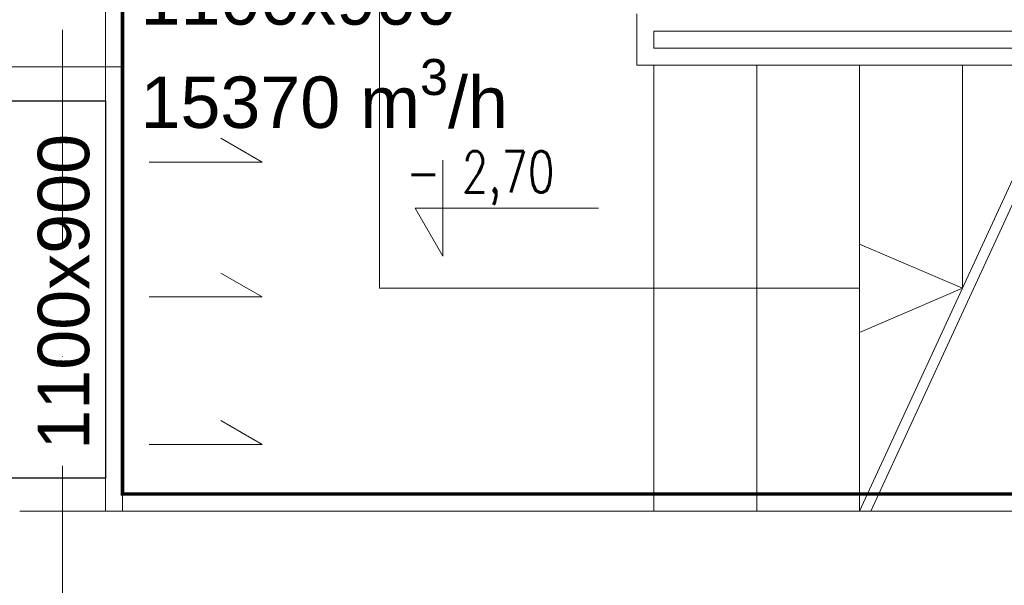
# Model space of a CAD drawing. Header units: millimetres. Extents: x -82287 to 177822, y -399756 to 0.
# Tile 178 of 228: x 52042 to 52329, y -195195 to -195030. Entities that reach past the tile are written whole.
import ezdxf
from ezdxf.enums import TextEntityAlignment as Align

# ---------------------------------------------------------------- set-up
doc = ezdxf.new("R2010")
doc.units = ezdxf.units.MM
doc.header["$MEASUREMENT"] = 0
for name, pattern in [('SUŁOSZOWA - PB 21 03$0$2_3', [1, 0.5, -0.5]), ('SUŁOSZOWA - PB 21 03$0$CACHE', [9.525, 6.35, -3.175]), ('SUŁOSZOWA - PB 21 03$0$DASHDOT', [25.4, 12.7, -6.35, 0, -6.35])]:
    doc.linetypes.add(name, pattern=pattern)
for name, color, linetype, lineweight in [('FL_WENTYLACJA', 7, 'Continuous', 50), ('SUŁOSZOWA - PB 21 03$0$!! 0_ Istn-sciany', 251, 'Continuous', 0), ('SUŁOSZOWA - PB 21 03$0$!! 0_ Istn-widok', 251, 'Continuous', 0), ('SUŁOSZOWA - PB 21 03$0$!! 0_ Opis', 251, 'Continuous', 0), ('SUŁOSZOWA - PB 21 03$0$!! 0_Opis_pom', 251, 'Continuous', 0), ('SUŁOSZOWA - PB 21 03$0$!! 0_Osie', 251, 'SUŁOSZOWA - PB 21 03$0$DASHDOT', 0), ('SUŁOSZOWA - PB 21 03$0$!! 0_Widok', 251, 'Continuous', 0), ('SUŁOSZOWA - PB 21 03$0$!! 1  WYDZIELENIE PPOŻ', 251, 'Continuous', 0), ('SUŁOSZOWA - PB 21 03$0$!! 1_OPIS POM NOWE', 251, 'Continuous', 0), ('SUŁOSZOWA - PB 21 03$0$!! 1_PROJ przerywana', 251, 'SUŁOSZOWA - PB 21 03$0$CACHE', 0), ('SUŁOSZOWA - PB 21 03$0$0-osie-liniA', 251, 'SUŁOSZOWA - PB 21 03$0$DASHDOT', 0)]:
    doc.layers.add(name, color=color, linetype=linetype, lineweight=lineweight)
doc.layers.add('FL_XREF', color=252, linetype='Continuous')
doc.styles.get("Standard").update_dxf_attribs({"font": 'arial.ttf'})
doc.styles.add('SUŁOSZOWA - PB 21 03$0$ARIAL', font='tahoma.ttf')
doc.styles.add('SUŁOSZOWA - PB 21 03$0$SIMPLEX', font='simplex.shx', dxfattribs={"width": 0.77})

# ---------------------------------------------------------------- blocks, each defined once
blk = doc.blocks.new('SUŁOSZOWA - PB 21 03$0$BLOK OSI')
at = {"layer": 'SUŁOSZOWA - PB 21 03$0$0-osie-liniA', "ltscale": 5}
blk.add_lwpolyline([(51992.21, -199661.23), (51992.21, -193642.41)], dxfattribs=at)
blk = doc.blocks.new('SUŁOSZOWA - PB 21 03')
at = {"layer": 'SUŁOSZOWA - PB 21 03$0$!! 0_ Istn-sciany'}
for points in [[(52004.71142, -194951.5883), (52004.71142, -195226.5883)], [(52004.71142, -195226.5883), (52292.71142, -195226.5883)]]:
    blk.add_lwpolyline(points, dxfattribs=at)
at = {"layer": 'SUŁOSZOWA - PB 21 03$0$!! 0_ Istn-widok'}
for points in [[(52084.71142, -195016.5883), (52084.71142, -195161.5883)], [(52159.71142, -195081.5883), (52159.71142, -195096.5883)], [(52164.71142, -195086.5883), (52292.63092, -195086.5883)], [(52164.71142, -195086.5883), (52164.71142, -195091.5883)], [(52224.71142, -195226.5883), (52289.32681, -195086.5883)], [(52228.01554, -195226.5883), (52292.63092, -195086.5883)], [(52164.71142, -195091.5883), (52287.01912, -195091.5883)], [(52159.71142, -195096.5883), (52284.71142, -195096.5883)], [(52164.71142, -195096.5883), (52164.71142, -195226.5883)], [(52194.71142, -195096.5883), (52194.71142, -195226.5883)], [(52224.71142, -195096.5883), (52224.71142, -195226.5883)], [(52254.71142, -195096.5883), (52254.71142, -195161.5883)], [(52084.71142, -195161.5883), (52224.71142, -195161.5883)]]:
    blk.add_lwpolyline(points, dxfattribs=at)
at = {"layer": 'SUŁOSZOWA - PB 21 03$0$!! 0_ Opis'}
for points in [[(52103.15247, -195124.21866), (52103.15247, -195152.22042)], [(52103.15247, -195152.22042), (52095.06906, -195138.21954)], [(52095.06906, -195138.21954), (52148.50326, -195138.21954)]]:
    blk.add_lwpolyline(points, dxfattribs=at)
at = {"layer": 'SUŁOSZOWA - PB 21 03$0$!! 0_Widok'}
for points in [[(52254.71142, -195161.5883), (52224.71142, -195148.70439)], [(52254.71142, -195161.5883), (52224.71142, -195174.47222)]]:
    blk.add_lwpolyline(points, dxfattribs=at)
at = {"layer": 'SUŁOSZOWA - PB 21 03$0$!! 1  WYDZIELENIE PPOŻ', "color": 20, "linetype": 'SUŁOSZOWA - PB 21 03$0$2_3', "ltscale": 10, "true_color": 0xf65c09, "const_width": 1}
blk.add_lwpolyline([(52529.71142, -195221.5883), (52009.71142, -195221.5883), (52009.71142, -194956.5883), (52529.71142, -194956.5883)], close=True, dxfattribs=at)
at = {"layer": 'SUŁOSZOWA - PB 21 03$0$!! 1_PROJ przerywana'}
for points in [[(51979.71142, -195096.98953), (52004.71142, -195096.98953)], [(52004.71142, -195226.5883), (51979.71142, -195226.5883)]]:
    blk.add_lwpolyline(points, dxfattribs=at)
at = {"layer": 'SUŁOSZOWA - PB 21 03$0$!! 0_Osie'}
blk.add_blockref('SUŁOSZOWA - PB 21 03$0$BLOK OSI', (0, 63), dxfattribs=at)
at = {"layer": 'SUŁOSZOWA - PB 21 03$0$!! 0_ Opis', "style": 'SUŁOSZOWA - PB 21 03$0$SIMPLEX', "width": 0.75}
blk.add_text('- 2,70', height=12, dxfattribs=at).set_placement((52092.46502, -195133.64142))
at = {"layer": 'SUŁOSZOWA - PB 21 03$0$!! 0_Opis_pom', "ltscale": 0.7, "style": 'SUŁOSZOWA - PB 21 03$0$ARIAL'}
for tag, p in [('B0,19', (52679.2094, -194257.55204)), ('B2,14', (73874.0461, -194402.0887)), ('B2,12', (73342.49259, -194413.89249)), ('B1,21', (60405.50261, -194427.18207)), ('B2,11', (73069.01144, -194438.89383)), ('B2,16', (75195.07765, -194441.83446)), ('A1,16', (59129.54925, -194448.08429)), ('B1,19', (59914.81903, -194448.15658)), ('B1/17', (59524.53699, -194450.37428)), ('1,23', (61575.22173, -194450.37428)), ('1,22', (60947.33929, -194456.1144)), ('B0,15', (51514.15008, -194461.8073)), ('A1,1', (58808.06672, -194460.94161)), ('B2,19.1', (76701.67035, -194466.03695)), ('B3,7', (87459.81312, -194465.07097)), ('B3,3', (88235.73906, -194465.79732)), ('B2,17', (75506.7465, -194471.3759)), ('B1,18', (59715.51745, -194473.87108)), ('B0,18', (52071.43815, -194478.40179)), ('B3,8', (90006.66539, -194478.47972)), ('B3,6', (86826.65132, -194483.15512)), ('B2,15', (74566.38885, -194487.81114)), ('B1,20', (60198.53687, -194490.17374)), ('B2,10', (72728.63362, -194489.37283)), ('B2,13', (73649.91716, -194500.01242)), ('A0,6', (49094.40602, -194505.72387)), ('A2,5', (72452.45009, -194505.90583)), ('A1,6', (58565.96262, -194514.50753)), ('A0,4', (49692.81919, -194517.93289)), ('B1,1', (61908.24378, -194515.48656)), ('B0,22', (54187.56644, -194519.04308)), ('A0,3', (49906.53818, -194524.03766)), ('B0,20', (53125.45224, -194527.8835)), ('A0,5', (49399.71914, -194533.19455)), ('B0,21', (53847.26622, -194535.08002)), ('B1,3', (62229.35503, -194604.49851)), ('B2,18', (75922.43604, -194612.23635)), ('B2,19', (77152.69039, -194617.53776)), ('A3,4', (85509.27934, -194642.47136)), ('B0,24B', (54824.42896, -194684.26784)), ('B1,4', (63476.45184, -194691.11207)), ('B0,16', (51457.40872, -194704.43091)), ('B0,13', (50367.63944, -194706.5583)), ('B0,17', (51897.58569, -194706.77195)), ('A2,4', (71695.75649, -194707.44268)), ('A1,5', (58149.22649, -194724.80163)), ('A2.1', (72371.45884, -194731.56251)), ('B0,23', (54542.05776, -194742.93939)), ('A1,2', (58744.42262, -194746.622)), ('B1,2D', (60756.29674, -194750.92727)), ('A1,15', (59129.54925, -194780.73348)), ('A3.1', (86079.08704, -194786.62422)), ('B0,14', (50962.60809, -194789.06568)), ('B1,4', (63483.03852, -194791.04365)), ('A0,2', (49295.91259, -194810.95246)), ('B2.7', (74548.27897, -194836.12781)), ('B3,2', (89035.72921, -194837.99287)), ('B1,2B', (62374.83512, -194841.86715)), ('B0,7', (52851.95551, -194845.56115)), ('B1,2A', (61803.35407, -194869.27513)), ('B0,8', (51561.38742, -194890.27848)), ('A3.2', (86016.50296, -195004.88875)), ('A1,3', (58810.05243, -195008.83917)), ('A0,1', (49914.27925, -195025.82804)), ('A0,10', (49695.87246, -195042.9259)), ('B0,17', (51225.06492, -195049.74007)), ('B0,6', (52110.41055, -195069.39267)), ('B2.2', (74976.1855, -195068.47988)), ('B1,8', (61403.63433, -195071.25189)), ('A2.2', (72371.45884, -195070.78713)), ('A0,7', (49042.50308, -195082.6056)), ('B3,11', (88623.94853, -195099.23575)), ('B3,4', (87612.56208, -195132.78192)), ('B3,5', (86839.47632, -195174.05241)), ('B0,12', (50313.60595, -195207.52936)), ('B0,11', (50726.178, -195219.06638)), ('B3,10', (89778.42161, -195220.68871)), ('B1,6', (63686.26823, -195231.3997)), ('B0,24A', (54359.17011, -195245.97867)), ('A1,4', (58093.66276, -195250.96213)), ('B0,10', (51476.34179, -195259.44699)), ('B3,9', (90479.74099, -195260.18621)), ('A0,11', (49643.96951, -195271.84772)), ('B1,14', (59332.54805, -195280.73534)), ('A0,8', (49042.50308, -195293.21363)), ('B0,9', (51798.4912, -195291.17482)), ('B2,21', (75970.16114, -195290.81005)), ('B1,13', (60186.62513, -195314.46953)), ('B1,5', (63419.22943, -195317.21026)), ('A2.3', (71832.37045, -195318.78232)), ('B2,9', (73175.51251, -195317.21162)), ('B2,4', (74493.5947, -195318.7733)), ('A3,3', (85569.83931, -195318.78232)), ('B0,3', (52068.59538, -195319.60465)), ('B1,10', (60892.94126, -195319.45825)), ('B2,3', (74674.2815, -195319.28036)), ('B3,1', (88723.65615, -195329.98594)), ('B2,8', (73894.209, -195338.18956)), ('B1,9', (61058.12383, -195344.48743)), ('B2,20', (77211.021, -195343.82367)), ('B2.1', (75304.74121, -195348.36327)), ('B0,2', (52227.2348, -195357.98297)), ('B1,2C', (61827.40698, -195369.02625)), ('B1,7', (62134.52151, -195372.05069)), ('B0,1', (53061.17304, -195403.85659)), ('A0,9', (49001.50444, -195413.15723)), ('A0,12', (49689.76592, -195485.50737)), ('B0,4', (52224.78303, -195500.96352)), ('B2,5', (74686.48999, -195507.24036)), ('B1,11', (61050.00078, -195512.89565)), ('B1,12', (60864.00751, -195544.00738)), ('B2,6', (74499.29165, -195549.55175)), ('B0,5', (52066.14362, -195556.83806)), ('C2,2', (74812.78942, -195865.8959)), ('C1,3', (61091.58871, -195973.27844)), ('C0,2A', (52278.30875, -196050.48297)), ('C0,1', (52808.36775, -196132.34208)), ('C1,2', (61690.27405, -196439.72387)), ('C1,1', (62060.59754, -196465.28533)), ('C3,1', (88979.71614, -196545.67785)), ('C0,2B', (53028.88223, -196668.8019)), ('C1,4', (61008.68123, -196686.32122)), ('C2,1', (75334.65984, -196786.2197)), ('C2,3', (74834.65119, -196933.26657)), ('C1,5', (61062.7252, -196991.42453)), ('C1,10', (62127.38542, -196998.81344)), ('C1,9', (62147.33751, -197289.53424)), ('C1,6', (61131.41824, -197329.69535)), ('C0,3', (52181.98562, -197341.92176)), ('D1,1', (73931.12245, -197584.03121)), ('C0,4', (52345.96562, -197596.60561)), ('D0,18', (60296.49264, -197617.95269)), ('C2,4', (75243.70451, -197663.89)), ('D0,7', (59141.53804, -197722.84718)), ('C1,7', (61222.2575, -197737.18052)), ('D0,17', (60701.16801, -197741.44864)), ('D1,4', (73157.19908, -197744.29721)), ('D0,3', (59562.25866, -197751.14316)), ('D1,6', (72757.78643, -197751.22612)), ('D0,6', (58741.71849, -197802.61699)), ('D0,10', (58357.73602, -197820.93991)), ('D,09', (59195.67196, -197881.51243)), ('C0,5', (52269.72696, -197902.4362)), ('C0,6', (52872.93793, -197917.07354)), ('D0,2', (59943.06082, -197917.06725)), ('D1,3', (73475.28953, -197924.29875)), ('D0,16', (60721.3534, -197935.2949)), ('D0,8', (59058.9008, -197963.64925)), ('D0,5', (59448.52586, -197969.8061)), ('C2,5', (74555.08284, -197988.7886)), ('D1,5', (73291.61607, -197999.29956)), ('D0,4', (59655.02693, -198042.2589)), ('D0,15', (60692.12223, -198127.4643)), ('D0,1', (59931.33074, -198173.12806)), ('D1,2', (73578.07819, -198172.30068)), ('D0,11', (58161.27105, -198211.45823)), ('D0,12', (58250.99458, -198537.17631)), ('D0,13', (58250.99458, -198764.99605)), ('D1,7', (71854.87376, -198786.88467)), ('D0,14', (59130.08589, -198795.3373)), ('D1,8', (71715.35366, -199212.44512))]:
    blk.add_attdef(tag, text='', height=11.968, dxfattribs=at).set_placement(p, align=Align.MIDDLE_CENTER)
at = {"layer": 'SUŁOSZOWA - PB 21 03$0$!! 1_OPIS POM NOWE', "style": 'SUŁOSZOWA - PB 21 03$0$ARIAL'}
for tag, p in [('C1.7A', (61271.6179, -197538.30303)), ('C2.5B', (74970.66097, -197546.70728)), ('C2,5C', (74903.71123, -197659.13664)), ('C2.4', (75374.07862, -197726.11453)), ('D1,2B', (74322.25834, -197791.43247)), ('C1.7C', (61260.26049, -197811.38428)), ('C1.8B', (61588.27341, -197817.62151)), ('C1.8A', (61884.42005, -197818.94854)), ('C1.7B', (61322.12354, -197933.89849)), ('C2,5A', (74943.41937, -197993.49482)), ('E1.2', (62164.78326, -198139.98688)), ('E1.5E', (62692.10372, -198153.27854)), ('D1,2C', (73419.9359, -198156.57844)), ('E3.1', (88990.58975, -198158.87886)), ('E2.9', (75361.45041, -198161.88904)), ('E2.7', (76022.45692, -198162.26272)), ('D1,2A', (74280.17915, -198172.30068)), ('E1.5D', (62993.60773, -198185.416)), ('E1.1', (61330.46191, -198191.9806)), ('E1.5C', (63016.9343, -198246.3437)), ('E1.5B', (63264.15117, -198307.8661)), ('E3.2', (88781.41347, -198385.24275)), ('E1.6', (61022.6264, -198421.00827)), ('E2.2', (74782.75417, -198427.85813)), ('E2.8', (75757.29014, -198437.09188)), ('E2.6', (76531.8031, -198444.40756)), ('E3.4', (89392.22607, -198450.03942)), ('E1.5A', (63049.47589, -198456.39852)), ('E1.5G', (62892.39981, -198586.12622)), ('E1.5F', (62736.15118, -198589.14592)), ('E1,4', (61888.25021, -198652.6996)), ('E2.1', (75803.99631, -198697.05773)), ('E1.5L', (63297.7633, -198733.65678)), ('E1.3', (61058.5992, -198806.28147)), ('E1.5H', (62893.53005, -198830.01758)), ('E2,3', (74778.52304, -198843.9541)), ('E3.3', (89150.95684, -198867.32581)), ('E1.5K', (63266.15427, -198904.67789)), ('E1.5I', (62723.74907, -199005.87002)), ('E2.4', (75135.87669, -199083.20857)), ('E2.5', (76615.04061, -199164.91143)), ('E1.5J', (63204.25187, -199215.697))]:
    blk.add_attdef(tag, text='', height=11.968, dxfattribs=at).set_placement(p, align=Align.MIDDLE_CENTER)
blk = doc.blocks.new('wentylacja_1')
at = {"layer": 'FL_WENTYLACJA', "lineweight": 0}
for p, q in [((52071.99328, -195044.09178), (51931.47568, -195044.09178)), ((52071.99328, -195173.69056), (52071.99328, -195044.09178)), ((52112.74109, -195071.9041), (52100.67265, -195064.96152)), ((52079.75, -195071.9041), (52112.74109, -195071.9041)), ((52112.74109, -195111.20308), (52100.67265, -195104.26051)), ((52079.75, -195111.20308), (52112.74109, -195111.20308)), ((52112.74109, -195154.19591), (52100.67265, -195147.25334)), ((52079.75, -195154.19591), (52112.74109, -195154.19591)), ((52071.99328, -195173.69056), (52041.99328, -195173.69056))]:
    blk.add_line(p, q, dxfattribs=at)
at = {"layer": 'FL_WENTYLACJA', "lineweight": 30}
blk.add_lwpolyline([(52066.99328, -195054.09178), (52066.99328, -195164.09178), (52031.99328, -195164.09178), (52031.99328, -195054.09178)], close=True, dxfattribs=at)
at = {"layer": 'FL_WENTYLACJA', "lineweight": 0, "insert": (52077.23054, -194991.84055), "char_height": 15, "width": 297.32333, "attachment_point": 1}
blk.add_mtext('\\A1;KRATKA NAWIEWNA\\P1100x900\\P15370 m{\\H0.7x;\\S3^ ;}/h', dxfattribs=at)
at = {"layer": 'FL_WENTYLACJA', "lineweight": 0, "insert": (52047.26412, -195155.73225), "char_height": 15, "width": 35.699764, "attachment_point": 1, "rotation": 90}
blk.add_mtext('1100x900', dxfattribs=at)

msp = doc.modelspace()

# ---------------------------------------------------------------- block references
at = {"layer": 'FL_WENTYLACJA'}
msp.add_blockref('wentylacja_1', (0, 0), dxfattribs=at)
at = {"layer": 'FL_XREF'}
msp.add_blockref('SUŁOSZOWA - PB 21 03', (62.28, 52.9), dxfattribs=at)

doc.saveas('drawing.dxf')
